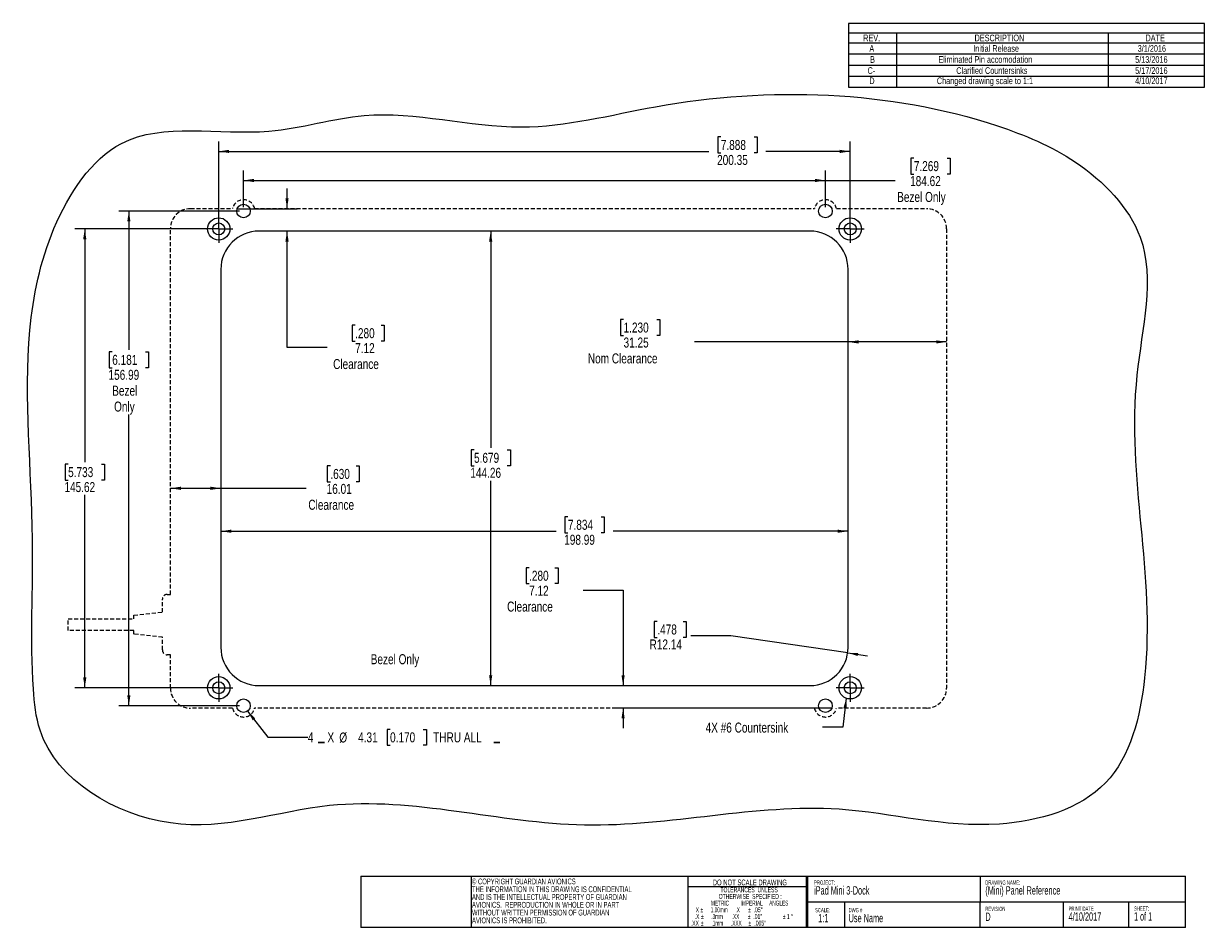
# Model space of a CAD drawing. Header units: millimetres. Extents: x 22 to 397, y 10 to 297.
import ezdxf

# ---------------------------------------------------------------- set-up
doc = ezdxf.new("R2010")
doc.units = ezdxf.units.MM
doc.linetypes.add('HIDDEN', pattern=[1.905, 1.27, -0.635])
doc.styles.add('SLDTEXTSTYLE0', font='TXT', dxfattribs={"width": 0.605})
doc.styles.add('SLDTEXTSTYLE1', font='TXT', dxfattribs={"width": 0.57})
doc.styles.add('SLDTEXTSTYLE2', font='TXT', dxfattribs={"width": 0.561765})
doc.styles.add('SLDTEXTSTYLE3', font='TXT', dxfattribs={"width": 0.56})
doc.styles.add('SLDTEXTSTYLE4', font='TXT', dxfattribs={"width": 0.5525})
doc.styles.add('SLDTEXTSTYLE5', font='TXT', dxfattribs={"width": 0.75})
doc.dimstyles.new('SLDDIMSTYLE0', dxfattribs={"dimtxt": 3.175, "dimasz": 3.302, "dimexe": 0, "dimexo": 0.0625, "dimgap": 0.79375, "dimtad": 0, "dimtih": 1, "dimtoh": 1, "dimrnd": 1e-09, "dimzin": 12, "dimdsep": 46, "dimtxsty": 'SLDTEXTSTYLE5', "dimsah": 1, "dimcen": 0.09, "dimadec": 0, "dimazin": 3, "dimtfac": 1, "dimtofl": 0, "dimtmove": 0, "dimatfit": 3, "dimfxl": 1, "dimfrac": 2, "dimtolj": 1, "dimtzin": 12, "dimarcsym": 0})
doc.dimstyles.new('SLDDIMSTYLE1', dxfattribs={"dimtxt": 3.175, "dimasz": 3.302, "dimexe": 0, "dimexo": 0.0625, "dimgap": 0.79375, "dimtad": 0, "dimtih": 1, "dimtoh": 1, "dimrnd": 1e-09, "dimzin": 12, "dimdsep": 46, "dimtxsty": 'SLDTEXTSTYLE5', "dimsah": 1, "dimcen": 0.09, "dimadec": 0, "dimazin": 3, "dimtfac": 1, "dimtmove": 0, "dimatfit": 0, "dimfxl": 1, "dimfrac": 2, "dimtolj": 1, "dimtzin": 12, "dimarcsym": 0})
doc.dimstyles.new('SLDDIMSTYLE2', dxfattribs={"dimtxt": 3.175, "dimasz": 3.302, "dimexe": 0, "dimexo": 0.0625, "dimgap": 0.79375, "dimtad": 0, "dimtih": 1, "dimtoh": 1, "dimrnd": 1e-09, "dimzin": 12, "dimdsep": 46, "dimtxsty": 'SLDTEXTSTYLE5', "dimsah": 1, "dimcen": 0, "dimadec": 0, "dimazin": 3, "dimtfac": 1, "dimtofl": 0, "dimtmove": 1, "dimatfit": 3, "dimfxl": 1, "dimfrac": 2, "dimtolj": 1, "dimtzin": 12, "dimarcsym": 0})
doc.dimstyles.new('SLDDIMSTYLE3', dxfattribs={"dimtxt": 3.175, "dimasz": 3.302, "dimexe": 0, "dimexo": 0.0625, "dimgap": 0.79375, "dimtad": 0, "dimtih": 1, "dimtoh": 1, "dimrnd": 1e-09, "dimzin": 4, "dimdsep": 46, "dimtxsty": 'SLDTEXTSTYLE5', "dimsah": 1, "dimcen": 0, "dimadec": 0, "dimazin": 1, "dimtfac": 1, "dimtofl": 0, "dimtmove": 0, "dimatfit": 3, "dimfxl": 1, "dimfrac": 2, "dimtolj": 1, "dimtzin": 12, "dimarcsym": 0})
doc.dimstyles.new('SLDDIMSTYLE4', dxfattribs={"dimtxt": 0.18, "dimasz": 3.302, "dimexe": 0, "dimexo": 0.0625, "dimgap": 0, "dimtad": 0, "dimtih": 1, "dimtoh": 1, "dimdec": 0, "dimrnd": 1e-09, "dimzin": 0, "dimdsep": 46, "dimtxsty": 'Standard', "dimsah": 1, "dimcen": 0.09, "dimadec": 0, "dimazin": 0, "dimtfac": 3.302, "dimtdec": 0, "dimtofl": 0, "dimtmove": 0, "dimatfit": 3, "dimfxl": 1, "dimfrac": 2, "dimtolj": 1, "dimtzin": 0, "dimarcsym": 0})

# ---------------------------------------------------------------- blocks, each defined once
blk = doc.blocks.new('SW_NOTE_0')
at = {"color": 0, "linetype": 'Continuous', "lineweight": 0, "char_height": 1.8521, "attachment_point": 1, "style": 'SLDTEXTSTYLE0'}
for s, insert in [('© COPYRIGHT GUARDIAN AVIONICS', (0, 2.39)), ('AND IS THE INTELLECTUAL PROPERTY OF GUARDIAN', (0, -2.55)), ('THE INFORMATION IN THIS DRAWING IS CONFIDENTIAL', (0, -0.08)), ('AVIONICS.  REPRODUCTION IN WHOLE OR IN PART', (0, -5.02)), ('WITHOUT WRITTEN PERMISSION OF GUARDIAN', (0, -7.49)), ('AVIONICS IS PROHIBITED.', (0, -9.96))]:
    blk.add_mtext(s, dxfattribs=dict(at, insert=insert))
blk = doc.blocks.new('SW_NOTE_1')
at = {"color": 0, "linetype": 'Continuous', "lineweight": 0, "attachment_point": 1, "style": 'SLDTEXTSTYLE0'}
for s, insert, char_height in [('4/10/2017', (0, -0.12), 2.646), ('PRINT DATE', (0, 1.71), 1.323)]:
    blk.add_mtext(s, dxfattribs=dict(at, insert=insert, char_height=char_height))
blk = doc.blocks.new('SW_NOTE_2')
at = {"color": 0, "linetype": 'Continuous', "lineweight": 0, "attachment_point": 1, "style": 'SLDTEXTSTYLE0'}
for s, insert, char_height in [('DRAWING NAME:', (0, 1.71), 1.3229), ('(Mini) Panel Reference', (0, -0.12), 2.6458)]:
    blk.add_mtext(s, dxfattribs=dict(at, insert=insert, char_height=char_height))
blk = doc.blocks.new('SW_NOTE_3')
at = {"color": 0, "linetype": 'Continuous', "lineweight": 0, "attachment_point": 1}
for s, insert, char_height, style in [('SHEET:', (0, 1.71), 1.323, 'SLDTEXTSTYLE0'), ('1 of 1', (0, -0.12), 2.646, 'SLDTEXTSTYLE1')]:
    blk.add_mtext(s, dxfattribs=dict(at, insert=insert, char_height=char_height, style=style))
blk = doc.blocks.new('SW_NOTE_4')
at = {"color": 0, "linetype": 'Continuous', "lineweight": 0, "attachment_point": 1, "style": 'SLDTEXTSTYLE0'}
for s, insert, char_height in [('REVISION', (0, 1.71), 1.323), ('D', (0, -0.12), 2.65)]:
    blk.add_mtext(s, dxfattribs=dict(at, insert=insert, char_height=char_height))
blk = doc.blocks.new('SW_NOTE_5')
at = {"color": 0, "linetype": 'Continuous', "lineweight": 0, "attachment_point": 1, "style": 'SLDTEXTSTYLE0'}
for s, insert, char_height in [('DWG #', (0, 1.71), 1.323), ('Use Name', (0, -0.12), 2.646)]:
    blk.add_mtext(s, dxfattribs=dict(at, insert=insert, char_height=char_height))
blk = doc.blocks.new('SW_NOTE_6')
at = {"color": 0, "linetype": 'Continuous', "lineweight": 0, "attachment_point": 2}
for s, insert, char_height, style in [('DO NOT SCALE DRAWING', (15.77, 2.39), 1.8521, 'SLDTEXTSTYLE0'), ('OTHERWISE  SPECIFIED :', (15.87, -2.19), 1.5875, 'SLDTEXTSTYLE0'), ('TOLERANCES  UNLESS', (15.53, -0.07), 1.5875, 'SLDTEXTSTYLE0'), ('X', (-0.89, -6.42), 1.59, 'SLDTEXTSTYLE0'), ('%%p', (0.52, -6.42), 1.587, 'SLDTEXTSTYLE0'), ('METRIC         IMPERIAL     ANGLES', (15.7, -4.3), 1.5875, 'SLDTEXTSTYLE2'), ('1.00mm      .X', (7.99, -6.42), 1.5875, 'SLDTEXTSTYLE3'), ('%%p', (15.68, -6.42), 1.587, 'SLDTEXTSTYLE0'), ('.05"', (18.36, -6.42), 1.587, 'SLDTEXTSTYLE0'), ('.XX', (-1.69, -10.65), 1.587, 'SLDTEXTSTYLE0'), ('.X', (-0.99, -8.54), 1.587, 'SLDTEXTSTYLE0'), ('%%p', (0.66, -10.65), 1.587, 'SLDTEXTSTYLE0'), ('%%p', (0.68, -8.54), 1.587, 'SLDTEXTSTYLE0'), ('.3mm       .XX', (7.98, -8.54), 1.5875, 'SLDTEXTSTYLE4'), ('.1mm      .XXX', (8.38, -10.65), 1.5875, 'SLDTEXTSTYLE3'), ('%%p', (15.58, -8.54), 1.587, 'SLDTEXTSTYLE0'), ('%%p', (15.75, -10.65), 1.587, 'SLDTEXTSTYLE0'), ('.01"', (18.26, -8.54), 1.587, 'SLDTEXTSTYLE0'), ('.005"', (19.03, -10.65), 1.587, 'SLDTEXTSTYLE0'), ('%%p', (26.67, -8.54), 1.587, 'SLDTEXTSTYLE0'), ('1', (27.96, -8.54), 1.59, 'SLDTEXTSTYLE0'), ('%%d', (29.12, -8.54), 1.587, 'SLDTEXTSTYLE0')]:
    blk.add_mtext(s, dxfattribs=dict(at, insert=insert, char_height=char_height, style=style))
blk = doc.blocks.new('SW_NOTE_7')
at = {"color": 0, "linetype": 'Continuous', "lineweight": 0, "attachment_point": 1, "style": 'SLDTEXTSTYLE0'}
for s, insert, char_height in [('SCALE:', (0, 1.71), 1.323), ('1:1', (0.99, -0.12), 2.646)]:
    blk.add_mtext(s, dxfattribs=dict(at, insert=insert, char_height=char_height))
blk = doc.blocks.new('SW_NOTE_8')
at = {"color": 0, "linetype": 'Continuous', "lineweight": 0, "attachment_point": 1, "style": 'SLDTEXTSTYLE0'}
for s, insert, char_height in [('PROJECT:', (0, 1.71), 1.323), ('iPad Mini 3-Dock', (0, -0.12), 2.6458)]:
    blk.add_mtext(s, dxfattribs=dict(at, insert=insert, char_height=char_height))
blk = doc.blocks.new('SW_TABLEANNOTATION_0')
at = {"color": 0, "linetype": 'Continuous', "lineweight": 18}
for p, q in [((0, 0), (0, -20.15)), ((112.87, 0), (0, 0)), ((112.87, -20.15), (112.87, 0)), ((0, -2.95), (112.87, -2.95)), ((15.24, -2.95), (15.24, -6.13)), ((82.39, -2.95), (82.39, -6.13)), ((0, -6.13), (112.87, -6.13)), ((15.24, -6.13), (15.24, -20.15)), ((82.39, -6.13), (82.39, -20.15)), ((0, -9.63), (112.87, -9.63)), ((0, -13.14), (112.87, -13.14)), ((0, -16.64), (112.87, -16.64)), ((0, -20.15), (112.87, -20.15))]:
    blk.add_line(p, q, dxfattribs=at)
at = {"color": 0, "linetype": 'Continuous', "lineweight": 18, "attachment_point": 1, "style": 'SLDTEXTSTYLE5'}
for s, insert, char_height in [('REV.', (4.63, -3.49), 2.117), ('DESCRIPTION', (39.96, -3.49), 2.1167), ('DATE', (94.18, -3.49), 2.117), ('A', (6.58, -6.83), 2.12), ('Initial Release', (39.56, -6.83), 2.1167), ('3/1/2016', (91.71, -6.83), 2.117), ('B', (6.81, -10.33), 2.12), ('Eliminated Pin accomodation', (28.51, -10.33), 2.1167), ('5/13/2016', (90.92, -10.33), 2.117), ('C-', (6.01, -13.84), 2.117), ('Clarified Countersinks', (34.16, -13.84), 2.1167), ('5/17/2016', (90.92, -13.84), 2.117), ('D', (6.57, -17.08), 2.12), ('Changed drawing scale to 1:1', (27.99, -17.08), 2.1167), ('4/10/2017', (90.92, -17.08), 2.117)]:
    blk.add_mtext(s, dxfattribs=dict(at, insert=insert, char_height=char_height))
blk = doc.blocks.new('_D')
at = {"color": 7, "linetype": 'Continuous', "lineweight": 18}
for p, q in [((194.67, 140.15), (193.7, 140.15)), ((193.7, 140.15), (193.7, 135.11)), ((205.22, 140.15), (206.19, 140.15)), ((206.19, 140.15), (206.19, 135.11)), ((84.56, 135.57), (190.92, 135.57)), ((193.7, 135.11), (194.67, 135.11)), ((206.19, 135.11), (205.22, 135.11)), ((283.55, 135.57), (208.98, 135.57))]:
    blk.add_line(p, q, dxfattribs=at)
for points in [[(84.56, 135.57), (87.87, 135.07), (87.87, 136.08)], [(283.55, 135.57), (280.25, 136.08), (280.25, 135.07)]]:
    blk.add_solid(points, dxfattribs=at)
at = {"color": 7, "linetype": 'Continuous', "lineweight": 18, "char_height": 3.175, "attachment_point": 1, "style": 'SLDTEXTSTYLE5'}
for s, insert in [('7.834', (194.67, 139.2)), ('198.99', (193.49, 134.45))]:
    blk.add_mtext(s, dxfattribs=dict(at, insert=insert))
blk = doc.blocks.new('_D_1')
at = {"color": 7, "linetype": 'Continuous', "lineweight": 18}
for p, q in [((170.16, 230.82), (170.16, 162.05)), ((164.88, 161.4), (163.92, 161.4)), ((163.92, 161.4), (163.92, 156.36)), ((175.44, 161.4), (176.41, 161.4)), ((176.41, 161.4), (176.41, 156.36)), ((163.92, 156.36), (164.88, 156.36)), ((176.41, 156.36), (175.44, 156.36)), ((170.16, 86.57), (170.16, 151.61))]:
    blk.add_line(p, q, dxfattribs=at)
for points in [[(170.16, 230.82), (169.65, 227.52), (170.67, 227.52)], [(170.16, 86.57), (170.67, 89.87), (169.65, 89.87)]]:
    blk.add_solid(points, dxfattribs=at)
at = {"color": 7, "linetype": 'Continuous', "lineweight": 18, "char_height": 3.175, "attachment_point": 1, "style": 'SLDTEXTSTYLE5'}
for s, insert in [('5.679', (164.88, 160.46)), ('144.26', (163.71, 155.7))]:
    blk.add_mtext(s, dxfattribs=dict(at, insert=insert))
blk = doc.blocks.new('_D_2')
at = {"color": 7, "linetype": 'Continuous', "lineweight": 18}
for p, q in [((212.32, 202.75), (211.35, 202.75)), ((211.35, 202.75), (211.35, 197.71)), ((222.87, 202.75), (223.84, 202.75)), ((223.84, 202.75), (223.84, 197.71)), ((211.35, 197.71), (212.32, 197.71)), ((223.84, 197.71), (222.87, 197.71)), ((283.55, 195.66), (234.85, 195.66)), ((314.8, 195.66), (283.55, 195.66))]:
    blk.add_line(p, q, dxfattribs=at)
for points in [[(283.55, 195.66), (286.86, 195.15), (286.86, 196.16)], [(314.8, 195.66), (311.5, 196.16), (311.5, 195.15)]]:
    blk.add_solid(points, dxfattribs=at)
at = {"color": 7, "linetype": 'Continuous', "lineweight": 18, "char_height": 3.175, "attachment_point": 1, "style": 'SLDTEXTSTYLE5'}
for s, insert in [('1.230', (212.32, 201.8)), ('31.25', (212.32, 197.05)), ('Nom Clearance', (200.99, 192.01))]:
    blk.add_mtext(s, dxfattribs=dict(at, insert=insert))
blk = doc.blocks.new('_D_3')
at = {"color": 7, "linetype": 'Continuous', "lineweight": 18}
for p, q in [((119.29, 156.29), (118.32, 156.29)), ((118.32, 156.29), (118.32, 151.25)), ((127.5, 156.29), (128.47, 156.29)), ((128.47, 156.29), (128.47, 151.25)), ((118.32, 151.25), (119.29, 151.25)), ((128.47, 151.25), (127.5, 151.25)), ((68.56, 149.2), (84.56, 149.2)), ((84.56, 149.2), (111.67, 149.2))]:
    blk.add_line(p, q, dxfattribs=at)
for points in [[(68.56, 149.2), (71.86, 148.69), (71.86, 149.71)], [(84.56, 149.2), (81.26, 149.71), (81.26, 148.69)]]:
    blk.add_solid(points, dxfattribs=at)
at = {"color": 7, "linetype": 'Continuous', "lineweight": 18, "char_height": 3.175, "attachment_point": 1, "style": 'SLDTEXTSTYLE5'}
for s, insert in [('.630', (119.29, 155.35)), ('16.01', (118.12, 150.6)), ('Clearance', (112.31, 145.56))]:
    blk.add_mtext(s, dxfattribs=dict(at, insert=insert))
blk = doc.blocks.new('_D_4')
at = {"color": 7, "linetype": 'Continuous', "lineweight": 18}
for p, q in [((105.55, 237.94), (105.55, 244.29)), ((89.51, 237.94), (108.72, 237.94)), ((105.55, 193.87), (105.55, 230.82)), ((127.16, 200.96), (126.19, 200.96)), ((126.19, 200.96), (126.19, 195.92)), ((135.37, 200.96), (136.34, 200.96)), ((136.34, 200.96), (136.34, 195.92)), ((126.19, 195.92), (127.16, 195.92)), ((136.34, 195.92), (135.37, 195.92)), ((118.25, 193.87), (105.55, 193.87))]:
    blk.add_line(p, q, dxfattribs=at)
for points in [[(105.55, 237.94), (106.06, 241.24), (105.04, 241.24)], [(105.55, 230.82), (105.04, 227.52), (106.06, 227.52)]]:
    blk.add_solid(points, dxfattribs=at)
at = {"color": 7, "linetype": 'Continuous', "lineweight": 18, "char_height": 3.175, "attachment_point": 1, "style": 'SLDTEXTSTYLE5'}
for s, insert in [('.280', (127.16, 200.01)), ('7.12', (127.16, 195.26)), ('Clearance', (120.18, 190.22))]:
    blk.add_mtext(s, dxfattribs=dict(at, insert=insert))
blk = doc.blocks.new('_D_5')
at = {"color": 7, "linetype": 'Continuous', "lineweight": 18}
for p, q in [((182.35, 123.99), (181.38, 123.99)), ((181.38, 123.99), (181.38, 118.95)), ((190.56, 123.99), (191.53, 123.99)), ((191.53, 123.99), (191.53, 118.95)), ((181.38, 118.95), (182.35, 118.95)), ((191.53, 118.95), (190.56, 118.95)), ((199.47, 116.9), (212.17, 116.9)), ((212.17, 116.9), (212.17, 86.57)), ((278.61, 79.45), (209, 79.45)), ((212.17, 79.45), (212.17, 73.1))]:
    blk.add_line(p, q, dxfattribs=at)
for points in [[(212.17, 86.57), (212.68, 89.87), (211.67, 89.87)], [(212.17, 79.45), (211.67, 76.15), (212.68, 76.15)]]:
    blk.add_solid(points, dxfattribs=at)
at = {"color": 7, "linetype": 'Continuous', "lineweight": 18, "char_height": 3.175, "attachment_point": 1, "style": 'SLDTEXTSTYLE5'}
for s, insert in [('.280', (182.35, 123.04)), ('7.12', (182.35, 118.29)), ('Clearance', (175.37, 113.25))]:
    blk.add_mtext(s, dxfattribs=dict(at, insert=insert))
blk = doc.blocks.new('_D_6')
at = {"color": 7, "linetype": 'Continuous', "lineweight": 18}
for p, q in [((83.88, 232.78), (83.88, 259.29)), ((243.17, 260.69), (242.21, 260.69)), ((242.21, 260.69), (242.21, 255.65)), ((253.73, 260.69), (254.7, 260.69)), ((254.7, 260.69), (254.7, 255.65)), ((284.24, 232.78), (284.24, 259.29)), ((83.88, 256.11), (239.42, 256.11)), ((242.21, 255.65), (243.17, 255.65)), ((254.7, 255.65), (253.73, 255.65)), ((284.24, 256.11), (257.48, 256.11))]:
    blk.add_line(p, q, dxfattribs=at)
for points in [[(83.88, 256.11), (87.18, 255.61), (87.18, 256.62)], [(284.24, 256.11), (280.93, 256.62), (280.93, 255.61)]]:
    blk.add_solid(points, dxfattribs=at)
at = {"color": 7, "linetype": 'Continuous', "lineweight": 18, "char_height": 3.175, "attachment_point": 1, "style": 'SLDTEXTSTYLE5'}
for s, insert in [('7.888', (243.17, 259.74)), ('200.35', (242, 254.99))]:
    blk.add_mtext(s, dxfattribs=dict(at, insert=insert))
blk = doc.blocks.new('_D_7')
at = {"color": 7, "linetype": 'Continuous', "lineweight": 18}
for p, q in [((82.61, 231.51), (38.21, 231.51)), ((41.38, 231.51), (41.38, 157.52)), ((36.1, 156.87), (35.13, 156.87)), ((35.13, 156.87), (35.13, 151.83)), ((46.66, 156.87), (47.63, 156.87)), ((47.63, 156.87), (47.63, 151.83)), ((35.13, 151.83), (36.1, 151.83)), ((47.63, 151.83), (46.66, 151.83)), ((41.38, 85.88), (41.38, 147.08)), ((82.61, 85.88), (38.21, 85.88))]:
    blk.add_line(p, q, dxfattribs=at)
for points in [[(41.38, 231.51), (40.87, 228.2), (41.89, 228.2)], [(41.38, 85.88), (41.89, 89.19), (40.87, 89.19)]]:
    blk.add_solid(points, dxfattribs=at)
at = {"color": 7, "linetype": 'Continuous', "lineweight": 18, "char_height": 3.175, "attachment_point": 1, "style": 'SLDTEXTSTYLE5'}
for s, insert in [('5.733', (36.1, 155.93)), ('145.62', (34.93, 151.18))]:
    blk.add_mtext(s, dxfattribs=dict(at, insert=insert))
blk = doc.blocks.new('_D_8')
at = {"color": 7, "linetype": 'Continuous', "lineweight": 18}
for p, q in [((223.03, 106.93), (222.07, 106.93)), ((222.07, 106.93), (222.07, 101.89)), ((231.24, 106.93), (232.21, 106.93)), ((232.21, 106.93), (232.21, 101.89)), ((222.07, 101.89), (223.03, 101.89)), ((232.21, 101.89), (231.24, 101.89)), ((246.4, 102.36), (233.7, 102.36)), ((283.43, 96.96), (246.4, 102.36)), ((283.43, 96.96), (289.71, 96.04))]:
    blk.add_line(p, q, dxfattribs=at)
blk.add_solid([(283.43, 96.96), (286.62, 95.98), (286.77, 96.98)], dxfattribs=at)
at = {"color": 7, "linetype": 'Continuous', "lineweight": 18, "char_height": 3.175, "attachment_point": 1, "style": 'SLDTEXTSTYLE5'}
for s, insert in [('.478', (223.03, 105.98)), ('R12.14', (220.57, 101.23))]:
    blk.add_mtext(s, dxfattribs=dict(at, insert=insert))
blk = doc.blocks.new('_D_9')
at = {"color": 7, "linetype": 'Continuous', "lineweight": 18}
for p, q in [((93.06, 78.49), (99.46, 70.18)), ((138.24, 72.7), (137.27, 72.7)), ((137.27, 72.7), (137.27, 67.66)), ((148.79, 72.7), (149.76, 72.7)), ((149.76, 72.7), (149.76, 67.66)), ((99.46, 70.18), (112.16, 70.18)), ((116.44, 68.54), (115.47, 68.54)), ((115.47, 68.54), (116.44, 68.54)), ((116.44, 68.54), (117.41, 68.54)), ((117.41, 68.54), (116.44, 68.54)), ((137.27, 67.66), (138.24, 67.66)), ((149.76, 67.66), (148.79, 67.66)), ((172.09, 68.54), (171.12, 68.54)), ((171.12, 68.54), (172.09, 68.54)), ((172.09, 68.54), (173.06, 68.54)), ((173.06, 68.54), (172.09, 68.54))]:
    blk.add_line(p, q, dxfattribs=at)
blk.add_solid([(93.06, 78.49), (94.67, 75.57), (95.48, 76.19)], dxfattribs=at)
at = {"color": 7, "linetype": 'Continuous', "lineweight": 18, "attachment_point": 1, "style": 'SLDTEXTSTYLE5'}
for s, insert, char_height in [('4', (112.16, 71.75), 3.17), ('X', (118.38, 71.75), 3.17), ('%%c', (122.13, 71.7), 3.175), ('4.31', (128.11, 71.75), 3.175), ('0.170', (138.24, 71.75), 3.175), ('THRU ALL', (151.92, 71.75), 3.175)]:
    blk.add_mtext(s, dxfattribs=dict(at, insert=insert, char_height=char_height))
blk = doc.blocks.new('_D_10')
at = {"color": 7, "linetype": 'Continuous', "lineweight": 18}
for p, q in [((90.48, 237.19), (52.19, 237.19)), ((55.37, 237.19), (55.37, 193.14)), ((50.09, 192.5), (49.12, 192.5)), ((49.12, 192.5), (49.12, 187.46)), ((60.65, 192.5), (61.61, 192.5)), ((61.61, 192.5), (61.61, 187.46)), ((49.12, 187.46), (50.09, 187.46)), ((61.61, 187.46), (60.65, 187.46)), ((55.37, 80.2), (55.37, 172.63)), ((90.48, 80.2), (52.19, 80.2))]:
    blk.add_line(p, q, dxfattribs=at)
for points in [[(55.37, 237.19), (54.86, 233.89), (55.87, 233.89)], [(55.37, 80.2), (55.87, 83.5), (54.86, 83.5)]]:
    blk.add_solid(points, dxfattribs=at)
at = {"color": 7, "linetype": 'Continuous', "lineweight": 18, "char_height": 3.175, "attachment_point": 1, "style": 'SLDTEXTSTYLE5'}
for s, insert in [('6.181', (50.09, 191.55)), ('156.99', (48.92, 186.8)), ('Bezel', (50.08, 181.76)), ('Only', (50.68, 176.72))]:
    blk.add_mtext(s, dxfattribs=dict(at, insert=insert))
blk = doc.blocks.new('_D_11')
at = {"color": 7, "linetype": 'Continuous', "lineweight": 18}
for p, q in [((304.41, 253.98), (303.44, 253.98)), ((303.44, 253.98), (303.44, 248.94)), ((314.96, 253.98), (315.93, 253.98)), ((315.93, 253.98), (315.93, 248.94)), ((91.75, 238.46), (91.75, 250.06)), ((276.37, 238.46), (276.37, 250.06)), ((303.44, 248.94), (304.41, 248.94)), ((315.93, 248.94), (314.96, 248.94)), ((91.75, 246.89), (276.37, 246.89)), ((276.37, 246.89), (298.48, 246.89))]:
    blk.add_line(p, q, dxfattribs=at)
for points in [[(91.75, 246.89), (95.05, 246.38), (95.05, 247.4)], [(276.37, 246.89), (273.07, 247.4), (273.07, 246.38)]]:
    blk.add_solid(points, dxfattribs=at)
at = {"color": 7, "linetype": 'Continuous', "lineweight": 18, "char_height": 3.175, "attachment_point": 1, "style": 'SLDTEXTSTYLE5'}
for s, insert in [('7.269', (304.41, 253.03)), ('184.62', (303.23, 248.28)), ('Bezel Only', (299.12, 243.24))]:
    blk.add_mtext(s, dxfattribs=dict(at, insert=insert))
blk = doc.blocks.new('SW_CENTERMARKSYMBOL_0')
at = {"color": 0, "linetype": 'Continuous', "lineweight": 0}
for p, q in [((0, 2.54), (0, 4.43865)), ((-2.54, 0), (-4.43865, 0)), ((0, 0), (-2.54, 0)), ((0, 0), (0, 2.54)), ((0, 0), (0, -2.54)), ((0, 0), (2.54, 0)), ((2.54, 0), (4.43865, 0)), ((0, -2.54), (0, -4.43865))]:
    blk.add_line(p, q, dxfattribs=at)
blk = doc.blocks.new('SW_CENTERMARKSYMBOL_1')
at = {"color": 0, "linetype": 'Continuous', "lineweight": 0}
for p, q in [((0, 2.54), (0, 4.43865)), ((-2.54, 0), (-4.43865, 0)), ((0, 0), (-2.54, 0)), ((0, 0), (0, 2.54)), ((0, 0), (0, -2.54)), ((0, 0), (2.54, 0)), ((2.54, 0), (4.43865, 0)), ((0, -2.54), (0, -4.43865))]:
    blk.add_line(p, q, dxfattribs=at)
blk = doc.blocks.new('SW_CENTERMARKSYMBOL_2')
at = {"color": 0, "linetype": 'Continuous', "lineweight": 0}
for p, q in [((0, 2.54), (0, 4.43865)), ((-2.54, 0), (-4.43865, 0)), ((0, 0), (-2.54, 0)), ((0, 0), (0, 2.54)), ((0, 0), (0, -2.54)), ((0, 0), (2.54, 0)), ((2.54, 0), (4.43865, 0)), ((0, -2.54), (0, -4.43865))]:
    blk.add_line(p, q, dxfattribs=at)
blk = doc.blocks.new('SW_CENTERMARKSYMBOL_3')
at = {"color": 0, "linetype": 'Continuous', "lineweight": 0}
for p, q in [((0, 2.54), (0, 4.43865)), ((-2.54, 0), (-4.43865, 0)), ((0, 0), (-2.54, 0)), ((0, 0), (0, 2.54)), ((0, 0), (0, -2.54)), ((0, 0), (2.54, 0)), ((2.54, 0), (4.43865, 0)), ((0, -2.54), (0, -4.43865))]:
    blk.add_line(p, q, dxfattribs=at)

msp = doc.modelspace()

# ---------------------------------------------------------------- linework, layer by layer
at = {"color": 7, "linetype": 'HIDDEN', "lineweight": 18}
for p, q in [((74.906, 237.941), (88.239, 237.941)), ((95.259, 237.941), (272.859, 237.941)), ((279.879, 237.941), (308.452, 237.941)), ((68.557, 115.544), (68.557, 231.592)), ((314.801, 231.592), (314.801, 85.798)), ((66.017, 109.93), (66.017, 114.001)), ((67.536, 115.544), (68.557, 115.544)), ((56.969, 108.945), (66.017, 109.93)), ((56.969, 107.8), (56.969, 108.945)), ((36.079, 104.09), (36.079, 107.8)), ((36.079, 107.8), (56.969, 107.8)), ((56.969, 104.09), (36.079, 104.09)), ((56.969, 102.945), (56.969, 104.09)), ((66.017, 101.96), (56.969, 102.945)), ((66.017, 97.889), (66.017, 101.96)), ((68.557, 96.346), (67.536, 96.346)), ((68.557, 85.798), (68.557, 96.346)), ((88.239, 79.449), (74.906, 79.449)), ((272.859, 79.449), (95.259, 79.449)), ((308.452, 79.449), (279.879, 79.449))]:
    msp.add_line(p, q, dxfattribs=at)
at = {"color": 7, "linetype": 'Continuous', "lineweight": 25}
for p, q in [((271.409, 230.823), (96.709, 230.823)), ((84.565, 218.679), (84.565, 98.711)), ((283.553, 98.711), (283.553, 218.679)), ((96.709, 86.567), (271.409, 86.567))]:
    msp.add_line(p, q, dxfattribs=at)
at = {"color": 7, "linetype": 'Continuous', "lineweight": 18}
for p, q in [((128.99, 26.112), (128.99, 9.853)), ((128.99, 26.112), (390.61, 26.112)), ((163.942, 26.112), (163.942, 9.853)), ((232.68, 26.112), (232.68, 9.853)), ((270.279, 22.741), (232.68, 22.741)), ((270.279, 26.112), (270.279, 9.853)), ((270.676, 26.112), (270.676, 9.853)), ((325.409, 26.112), (325.409, 17.983)), ((390.61, 9.853), (390.61, 26.112)), ((270.676, 17.983), (299.195, 17.983)), ((282.413, 17.983), (282.413, 9.853)), ((299.195, 17.983), (390.61, 17.983)), ((325.409, 9.853), (325.409, 17.983)), ((351.745, 17.983), (351.745, 9.853)), ((372.544, 17.983), (372.544, 9.853)), ((390.61, 9.853), (128.99, 9.853))]:
    msp.add_line(p, q, dxfattribs=at)
at = {"color": 7, "linetype": 'Continuous', "lineweight": 25}
for centre, radius in [((91.749, 237.19), 2.153), ((276.369, 237.19), 2.153), ((83.882, 231.506), 3.543), ((83.882, 231.506), 1.899), ((284.236, 231.506), 3.543), ((284.236, 231.506), 1.899), ((83.882, 85.884), 3.543), ((83.882, 85.884), 1.899), ((284.236, 85.884), 3.543), ((284.236, 85.884), 1.899), ((91.749, 80.2), 2.153), ((276.369, 80.2), 2.153)]:
    msp.add_circle(centre, radius, dxfattribs=at)
at = {"color": 7, "linetype": 'HIDDEN', "lineweight": 18}
for centre, start, end in [((91.749, 237.19), 12.07715, 167.92285), ((276.369, 237.19), 12.07715, 167.92285), ((91.749, 80.2), 192.07715, 347.92285), ((276.369, 80.2), 192.07715, 347.92285)]:
    msp.add_arc(centre, 3.589, start, end, dxfattribs=at)
at = {"color": 7, "linetype": 'Continuous', "lineweight": 25}
for centre, start, end in [((96.709, 218.679), 90, 180), ((271.409, 218.679), 0, 90), ((96.709, 98.711), 180, 270), ((271.409, 98.711), 270, 0)]:
    msp.add_arc(centre, 12.144, start, end, dxfattribs=at)
at = {"color": 7, "linetype": 'HIDDEN', "lineweight": 18}
for centre, major_axis, ratio, start_param, end_param in [((74.908, 231.59), (-4.491, 4.491), 0.9996955, 5.4979394, 7.0684312), ((308.45, 231.59), (4.491, 4.491), 0.9996955, 5.4979394, 7.0684312), ((67.541, 113.997), (0.152, -1.54), 0.9846623, 3.0444253, 4.6121911), ((67.541, 97.894), (-0.152, -1.54), 0.9846623, 4.8125869, 6.3803526), ((74.908, 85.8), (-4.491, -4.491), 0.9996955, 5.4979394, 7.0684312), ((308.45, 85.8), (4.491, -4.491), 0.9996955, 5.4979394, 7.0684312)]:
    msp.add_ellipse(centre, major_axis=major_axis, ratio=ratio, start_param=start_param, end_param=end_param, dxfattribs=at)
at = {"color": 7, "linetype": 'Continuous', "lineweight": 25}
msp.add_open_spline([(179.856, 263.879), (163.288, 263.842), (135.957, 271.944), (95.301, 258.461), (53.175, 268.568), (29.362, 232.176), (20.697, 188.798), (26.379, 139.11), (23.766, 97.132), (27.569, 59.432), (69.695, 34.332), (128.588, 56.603), (199.848, 34.42), (271.33, 53.718), (325.533, 38.095), (370.053, 51.068), (384.652, 111.213), (367.425, 165.911), (384.098, 226.805), (357.555, 253.875), (306.251, 275.239), (243.453, 277.275), (194.139, 263.911), (179.856, 263.879)], degree=3, knots=[0, 0, 0, 0, 0.0471855, 0.0760869, 0.1204095, 0.1529705, 0.1843027, 0.2468811, 0.2918401, 0.3043187, 0.3522598, 0.4002563, 0.4768548, 0.5532465, 0.6014785, 0.6356067, 0.669216, 0.7598706, 0.8012388, 0.8309342, 0.8567094, 0.9593222, 1, 1, 1, 1], dxfattribs=at)

# ---------------------------------------------------------------- block references
at = {"color": 7, "linetype": 'Continuous', "lineweight": 18}
msp.add_blockref('SW_TABLEANNOTATION_0', (283.723, 296.669), dxfattribs=at)
at = {"color": 7, "linetype": 'Continuous', "lineweight": 0}
for name, p in [('SW_CENTERMARKSYMBOL_0', (83.882, 231.506)), ('SW_CENTERMARKSYMBOL_1', (284.236, 231.506)), ('SW_CENTERMARKSYMBOL_3', (83.882, 85.884)), ('SW_CENTERMARKSYMBOL_2', (284.236, 85.884)), ('SW_NOTE_0', (164.23, 22.97)), ('SW_NOTE_6', (236.621, 22.65)), ('SW_NOTE_8', (272.757, 23.035)), ('SW_NOTE_2', (327.101, 23.035)), ('SW_NOTE_7', (273.092, 14.262)), ('SW_NOTE_5', (283.704, 14.262)), ('SW_NOTE_4', (327.101, 14.676)), ('SW_NOTE_1', (353.53, 14.731)), ('SW_NOTE_3', (374.276, 14.782))]:
    msp.add_blockref(name, p, dxfattribs=at)

# ---------------------------------------------------------------- texts
at = {"color": 7, "linetype": 'Continuous', "lineweight": 0, "char_height": 3.175, "attachment_point": 1, "style": 'SLDTEXTSTYLE5'}
for s, insert in [('Bezel Only', (132.106, 96.552)), ('4X #6 Countersink', (238.36, 74.852))]:
    msp.add_mtext(s, dxfattribs=dict(at, insert=insert))

# ---------------------------------------------------------------- dimensions: what is measured, and where the dimension line sits
at = {"color": 7, "linetype": 'Continuous', "lineweight": 18}
for base, p1, p2, picture, middle in [((284.236, 256.114), (83.882, 231.506), (284.236, 231.506), '_D_6', (248.451, 256.114)), ((84.565, 135.574), (283.553, 98.711), (84.565, 98.711), '_D', (199.946, 135.574))]:
    dim = msp.add_linear_dim(base=base, p1=p1, p2=p2, dimstyle='SLDDIMSTYLE0', dxfattribs=at)
    dim.commit()
    dim.dimension.update_dxf_attribs({"geometry": picture, "text_midpoint": middle, "dimtype": 160})
for base, p1, p2, text, picture, middle in [((276.369, 246.887), (91.749, 237.19), (276.369, 237.19), '<>\\PBezel Only', '_D_11', (309.686, 246.887)), ((314.801, 195.656), (283.553, 218.679), (314.801, 231.592), '<>\\PNom Clearance', '_D_2', (217.595, 195.656)), ((84.565, 149.2), (68.557, 115.544), (84.565, 98.711), '<>\\PClearance', '_D_3', (123.397, 149.2))]:
    dim = msp.add_linear_dim(base=base, p1=p1, p2=p2, text=text, dimstyle='SLDDIMSTYLE0', dxfattribs=at)
    dim.commit()
    dim.dimension.update_dxf_attribs({"geometry": picture, "text_midpoint": middle, "dimtype": 160})
for base, p1, p2, text, dimstyle, picture, middle in [((105.549, 230.823), (88.239, 237.941), (96.709, 230.823), '<>\\PClearance', 'SLDDIMSTYLE1', '_D_4', (105.549, 193.867)), ((55.367, 80.2), (91.749, 237.19), (91.749, 80.2), '<>\\PBezel\\POnly', 'SLDDIMSTYLE0', '_D_10', (55.367, 182.886)), ((212.174, 86.567), (279.879, 79.449), (271.409, 86.567), '<>\\PClearance', 'SLDDIMSTYLE1', '_D_5', (212.174, 116.898))]:
    dim = msp.add_linear_dim(base=base, p1=p1, p2=p2, angle=90, text=text, dimstyle=dimstyle, dxfattribs=at)
    dim.commit()
    dim.dimension.update_dxf_attribs({"geometry": picture, "text_midpoint": middle, "dimtype": 160})
for base, p1, p2, picture, middle in [((41.381, 85.884), (83.882, 231.506), (83.882, 85.884), '_D_7', (41.381, 152.3)), ((170.161, 86.567), (96.709, 230.823), (96.709, 86.567), '_D_1', (170.161, 156.83))]:
    dim = msp.add_linear_dim(base=base, p1=p1, p2=p2, angle=90, dimstyle='SLDDIMSTYLE0', dxfattribs=at)
    dim.commit()
    dim.dimension.update_dxf_attribs({"geometry": picture, "text_midpoint": middle, "dimtype": 160})
dim = msp.add_radius_dim(center=(271.409, 98.711), mpoint=(283.426, 96.958), dimstyle='SLDDIMSTYLE2', dxfattribs=at)
dim.commit()
dim.dimension.update_dxf_attribs({"geometry": '_D_8', "text_midpoint": (227.139, 102.359), "dimtype": 164})
dim = msp.add_diameter_dim_2p(p1=(90.436, 81.906), p2=(93.062, 78.494), text='4X <> THRU ALL\\P', dimstyle='SLDDIMSTYLE3', dxfattribs=at)
dim.commit()
dim.dimension.update_dxf_attribs({"geometry": '_D_9', "text_midpoint": (143.092, 70.18), "dimtype": 163})

# ---------------------------------------------------------------- leaders
at = {"color": 7, "linetype": 'Continuous', "lineweight": 0}
msp.add_leader([(282.989, 82.568), (281.837, 73.359), (275.487, 73.359)], dimstyle='SLDDIMSTYLE4', dxfattribs=at)

doc.saveas('drawing.dxf')
